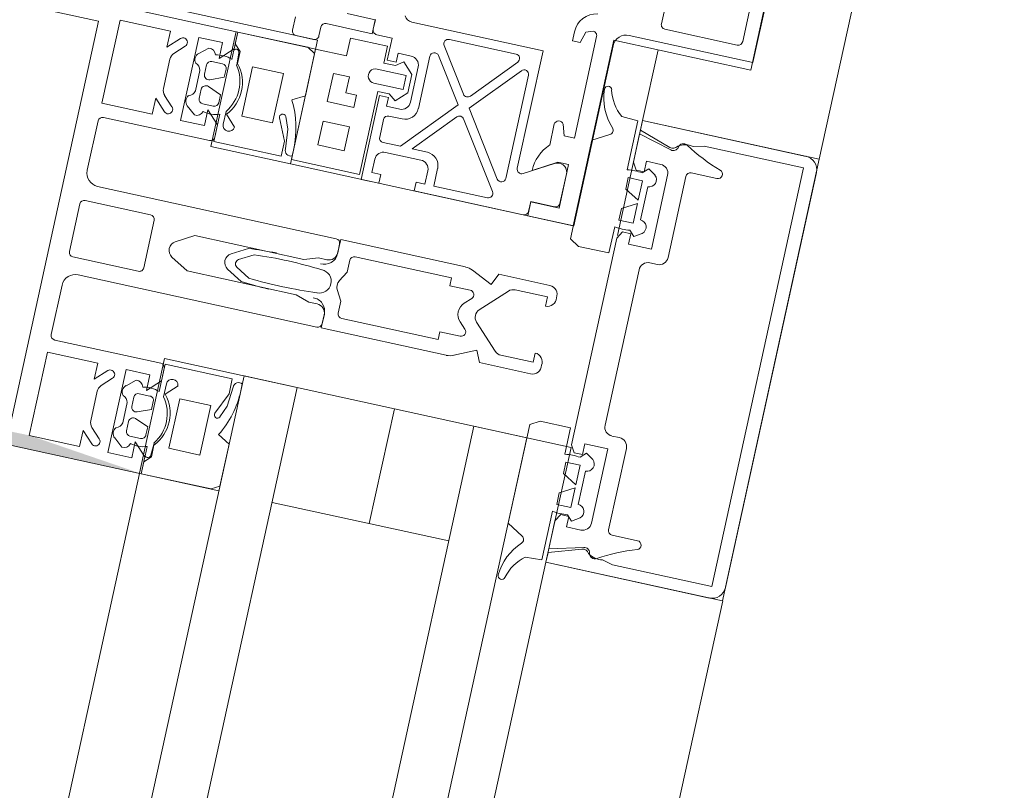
# Model space of a CAD drawing. Header units: metres. Extents: x 233012 to 233264, y 553571 to 554014.
# Tile 142 of 256: x 233197.3449 to 233197.4537, y 553804.5002 to 553804.5854. Entities that reach past the tile are written whole.
import ezdxf

# ---------------------------------------------------------------- set-up
doc = ezdxf.new("R2010")
doc.units = ezdxf.units.M
for name, color, linetype, lineweight in [('A-NL$1A_detailuitwerking', 252, 'Continuous', 5), ('A-NL$1B_3D-modellen_algemeen', 252, 'Continuous', 5), ('A-NL30_stijlen_dorpels-pui', 252, 'Continuous', 5), ('A-NL30_wandopeningen', 252, 'Continuous', 5), ('A-NL38_vlakvullingen-pui', 252, 'Continuous', 5)]:
    doc.layers.add(name, color=color, linetype=linetype, lineweight=lineweight)

# ---------------------------------------------------------------- blocks, each defined once
blk = doc.blocks.new('NLRS_31_WI_CWP_aluminium raam_gen_mie - AWS 65 BS kiep-2839039-01_Situatie')
at = {"layer": 'A-NL$1A_detailuitwerking'}
for p, q in [((-0.272, 0.03495), (-0.2735, 0.03495)), ((-0.274, 0.03445), (-0.274, 0.03245)), ((-0.275, 0.032), (-0.2875, 0.032)), ((-0.2875, 0.032), (-0.2875, 0.0243)), ((-0.275, 0.0285), (-0.275, 0.032)), ((-0.2735, 0.03195), (-0.2725, 0.03195)), ((-0.272, 0.03145), (-0.272, 0.02627)), ((-0.2853, 0.0295), (-0.2826, 0.0295)), ((-0.2853, 0.0265), (-0.2853, 0.0295)), ((-0.2826, 0.0295), (-0.2826, 0.0265)), ((-0.2804, 0.0265), (-0.2804, 0.0295)), ((-0.2804, 0.0295), (-0.2772, 0.0295)), ((-0.2772, 0.0295), (-0.2772, 0.0277)), ((-0.27042, 0.02627), (-0.27042, 0.02945)), ((-0.273, 0.0285), (-0.275, 0.0285)), ((-0.273, 0.0243), (-0.273, 0.0285)), ((-0.2772, 0.0277), (-0.279, 0.0277)), ((-0.279, 0.0277), (-0.279, 0.0265)), ((-0.2826, 0.0265), (-0.2853, 0.0265)), ((-0.279, 0.0265), (-0.2804, 0.0265)), ((-0.272, 0.02627), (-0.27042, 0.02627)), ((-0.27039, 0.02624), (-0.2715, 0.02624)), ((-0.272, 0.02574), (-0.272, 0.024)), ((-0.2785, 0.024), (-0.288, 0.024)), ((-0.288, 0.024), (-0.288, 0.022)), ((-0.2875, 0.0243), (-0.2781, 0.0243)), ((-0.2785, 0.023), (-0.2785, 0.024)), ((-0.2781, 0.0243), (-0.2781, 0.023)), ((-0.2773, 0.0216), (-0.2773, 0.0249)), ((-0.2757, 0.0249), (-0.2757, 0.0216)), ((-0.2749, 0.023), (-0.2749, 0.0243)), ((-0.2749, 0.0243), (-0.273, 0.0243)), ((-0.272, 0.024), (-0.2745, 0.024)), ((-0.2745, 0.024), (-0.2745, 0.023)), ((-0.287, 0.022), (-0.287, 0.023)), ((-0.287, 0.023), (-0.2855, 0.023)), ((-0.283, 0.023), (-0.281, 0.023)), ((-0.2795, 0.0215), (-0.2795, 0.023)), ((-0.2795, 0.023), (-0.2785, 0.023)), ((-0.2781, 0.023), (-0.27871, 0.02219)), ((-0.27429, 0.02219), (-0.2749, 0.023)), ((-0.2745, 0.023), (-0.2735, 0.023)), ((-0.2735, 0.023), (-0.2735, 0.0215)), ((-0.288, 0.022), (-0.287, 0.022)), ((-0.2845, 0.022), (-0.2845, 0.018)), ((-0.2835, 0.02055), (-0.2835, 0.0225)), ((-0.2805, 0.0225), (-0.2805, 0.021)), ((-0.27871, 0.02219), (-0.27753, 0.021)), ((-0.27547, 0.021), (-0.27429, 0.02219)), ((-0.2698, 0.0074), (-0.2698, 0.02224)), ((-0.27753, 0.021), (-0.27547, 0.021)), ((-0.2757, 0.0216), (-0.2773, 0.0216)), ((-0.27766, 0.0153), (-0.2835, 0.02055)), ((-0.2745, 0.0205), (-0.2785, 0.0205)), ((-0.2835, 0.01749), (-0.2835, 0.01921)), ((-0.2835, 0.01921), (-0.27899, 0.01515)), ((-0.279, 0.0195), (-0.27307, 0.0195)), ((-0.27279, 0.01859), (-0.27766, 0.0153)), ((-0.287, 0.018), (-0.288, 0.018)), ((-0.288, 0.018), (-0.288, 0.00566)), ((-0.287, 0.017), (-0.287, 0.018)), ((-0.27637, 0.01497), (-0.27158, 0.0182)), ((-0.2708, 0.01778), (-0.2708, 0.01024)), ((-0.2855, 0.017), (-0.287, 0.017)), ((-0.287, 0.00994), (-0.287, 0.016)), ((-0.287, 0.016), (-0.285, 0.016)), ((-0.27905, 0.01436), (-0.28622, 0.00953)), ((-0.27163, 0.00987), (-0.27642, 0.01418)), ((-0.28475, 0.00931), (-0.27775, 0.01403)), ((-0.27775, 0.01403), (-0.27247, 0.00927)), ((-0.2728, 0.0084), (-0.28447, 0.0084)), ((-0.28171, 0.00349), (-0.28354, 0.00665)), ((-0.28311, 0.0074), (-0.2698, 0.0074)), ((-0.283, 0.00576), (-0.2815, 0.00315)), ((-0.28642, 0.00513), (-0.288, 0.00513)), ((-0.288, 0.00513), (-0.288, -0.00005)), ((-0.2875, 0.00516), (-0.28639, 0.00516)), ((-0.28642, 0.00195), (-0.28642, 0.00513)), ((-0.28639, 0.00516), (-0.28639, 0.00246)), ((-0.27745, 0.00445), (-0.27983, 0.00445)), ((-0.267, 0.00445), (-0.26802, 0.00445)), ((-0.26802, 0.00445), (-0.26802, 0.0036)), ((-0.2785, 0.00311), (-0.27728, 0.0035)), ((-0.26802, 0.0036), (-0.26678, 0.0032)), ((-0.2815, 0.00315), (-0.2815, 0.00195)), ((-0.2785, 0.00195), (-0.2785, 0.00311)), ((-0.26678, 0.0032), (-0.2665, 0.00245)), ((-0.2815, 0.00195), (-0.28642, 0.00195)), ((-0.28589, 0.00196), (-0.28241, 0.00196)), ((-0.267, 0.00195), (-0.2785, 0.00195)), ((-0.288, -0.00005), (-0.2676, -0.00005)), ((-0.2661, -0.00155), (-0.2661, -0.01555)), ((-0.2646, -0.01345), (-0.2646, -0.00525)), ((-0.2641, -0.00475), (-0.2559, -0.00475)), ((-0.2559, -0.01395), (-0.2641, -0.01395)), ((-0.2661, -0.01555), (-0.207, -0.01555))]:
    blk.add_line(p, q, dxfattribs=at)
for centre, major_axis, start_param, end_param in [((-0.2735, 0.03445), (0.000191, 0.000462), 0.3927, 1.963497), ((-0.2735, 0.03245), (0.000473, 0.000162), 2.811071, 4.381868), ((-0.2725, 0.03145), (0.000301, 0.000399), 5.358637, 6.929434), ((-0.2715, 0.02574), (0.000031, 0.000499), 0.062177, 1.632974), ((-0.2765, 0.0249), (-0.00061, 0.000517), 3.844416, 6.986009), ((-0.2855, 0.022), (0.000331, 0.000944), 5.04976, 6.620556), ((-0.283, 0.0225), (-0.000394, 0.000308), 5.375248, 6.946094), ((-0.281, 0.0225), (-0.000288, 0.000409), 4.098528, 5.669274), ((-0.2688, 0.02226), (-0.000191, 0.000982), 0.330959, 1.396175), ((-0.279, 0.021), (0.00146, 0.00034), 2.909769, 4.480565), ((-0.2785, 0.0215), (-0.000997, 0.000082), 0.082574, 1.653371), ((-0.2745, 0.0215), (0.000667, 0.000745), 3.871667, 5.442454), ((-0.27307, 0.019), (-0.000023, 0.000499), 3.689675, 6.237855), ((-0.2855, 0.018), (-0.00016, 0.000987), 2.980717, 4.551514), ((-0.285, 0.0175), (0.00017, 0.00149), 3.257138, 4.823517), ((-0.2713, 0.01778), (-0.000318, 0.000386), 4.022984, 6.187192), ((-0.27933, 0.01478), (-0.000371, 0.000335), 2.899634, 4.714777), ((-0.27609, 0.01455), (-0.000054, 0.000497), 0.484658, 2.2998), ((-0.2865, 0.00994), (0.000118, 0.000486), 1.808067, 3.972275), ((-0.2713, 0.01024), (0.000292, 0.000406), 3.033077, 5.336911), ((-0.28447, 0.0089), (-0.000431, 0.000253), 5.835955, 8.384135), ((-0.2728, 0.0089), (-0.000146, 0.000478), 2.845203, 5.253757), ((-0.28311, 0.0069), (-0.000499, 0.000023), 4.757921, 6.852316), ((-0.2875, 0.00566), (-0.000231, 0.000443), 1.090769, 2.661549), ((-0.28306, 0.0011), (-0.00032, 0.00465), 5.447078, 6.201814), ((-0.2775, 0.00395), (0.000407, 0.000294), 4.552354, 7.132121), ((-0.267, 0.00195), (-0.0023, 0.00099), 3.716713, 5.120062), ((-0.28256, 0.00295), (-0.000971, 0.000241), 1.956593, 3.955787), ((-0.28589, 0.00246), (0.000462, 0.000191), 2.748824, 4.31976), ((-0.267, 0.00245), (0.000468, 0.000175), 4.354497, 5.925334), ((-0.2676, -0.00155), (-0.00106, 0.00106), 3.92699, 5.497787), ((-0.2641, -0.00525), (-0.000354, 0.000354), 5.497786, 7.068583), ((-0.2641, -0.01345), (-0.000105, 0.000489), 1.360087, 2.930883)]:
    blk.add_ellipse(centre, major_axis=major_axis, ratio=1, start_param=start_param, end_param=end_param, dxfattribs=at)
at = {"layer": 'A-NL30_wandopeningen'}
for p, q in [((-0.274, 0.0495), (-0.274, 0.032)), ((-0.274, 0.032), (-0.288, 0.032)), ((-0.288, 0.032), (-0.288, 0)), ((-0.288, 0), (-0.267, 0)), ((-0.267, 0), (-0.267, -0.0155)), ((-0.267, -0.0155), (-0.2065, -0.0155))]:
    blk.add_line(p, q, dxfattribs=at)
blk = doc.blocks.new('Rectangular Mullion - NLRS_31_CWM_vliesgevelprofiel bxh 50x200_gen_mie-2811612-01_Situatie')
at = {"layer": 'A-NL30_stijlen_dorpels-pui'}
for p, q in [((233203.5898, 553832.70425), (233203.70738, 553833.24153)), ((233203.53412, 553832.71643), (233203.52553, 553832.71831)), ((233203.57198, 553832.71634), (233203.57027, 553832.70852))]:
    blk.add_line(p, q, dxfattribs=at)
blk = doc.blocks.new('Rectangular Mullion - vliesgevelprofiel_gen_bxh200x50-V52-01_Situatie')
at = {"layer": 'A-NL30_stijlen_dorpels-pui'}
blk.add_hatch(color=256, dxfattribs=at).paths.add_polyline_path([(-0.025, 0.0408), (-0.0235, 0.0538), (-0.025, 0.1735)])
at = {"layer": 'A-NL$1A_detailuitwerking'}
for p, q in [((-0.025, 0.1735), (-0.025, 0.0408)), ((0.025, 0.0408), (0.025, 0.1735)), ((0.0229, 0.1692), (0.0229, 0.0561)), ((0.0229, 0.0561), (-0.0229, 0.0561)), ((-0.0235, 0.0481), (-0.0235, 0.0538)), ((-0.0235, 0.0538), (-0.0141, 0.0538)), ((-0.0141, 0.0538), (-0.0141, 0.0481)), ((-0.0121, 0.0538), (-0.0065, 0.0538)), ((-0.0027, 0.0538), (0.0027, 0.0538)), ((0.0065, 0.0538), (0.0121, 0.0538)), ((0.0141, 0.0481), (0.0141, 0.0538)), ((0.0141, 0.0538), (0.0235, 0.0538)), ((0.0235, 0.0538), (0.0235, 0.0481)), ((-0.0126, 0.0413), (-0.0126, 0.0533)), ((-0.005, 0.0523), (-0.005, 0.0253)), ((-0.0032, 0.0459), (-0.0032, 0.0533)), ((0.0032, 0.0533), (0.0032, 0.0459)), ((0.005, 0.0253), (0.005, 0.0523)), ((0.0126, 0.0533), (0.0126, 0.0413)), ((-0.0217, 0.0481), (-0.0235, 0.0481)), ((-0.02295, 0.04685), (-0.0217, 0.0481)), ((-0.0141, 0.0481), (-0.0159, 0.0481)), ((-0.0159, 0.0481), (-0.01465, 0.04685)), ((0.0159, 0.0481), (0.0141, 0.0481)), ((0.01465, 0.04685), (0.0159, 0.0481)), ((0.0235, 0.0481), (0.0217, 0.0481)), ((0.0217, 0.0481), (0.02295, 0.04685)), ((-0.02118, 0.04721), (-0.02224, 0.04615)), ((-0.01713, 0.0475), (-0.02047, 0.0475)), ((-0.01536, 0.04615), (-0.01642, 0.04721)), ((0.01642, 0.04721), (0.01536, 0.04615)), ((0.02047, 0.0475), (0.01713, 0.0475)), ((0.02224, 0.04615), (0.02118, 0.04721)), ((-0.0235, 0.0422), (-0.0235, 0.0449)), ((-0.0235, 0.0449), (-0.0141, 0.0449)), ((-0.0141, 0.0449), (-0.0141, 0.0422)), ((0.0027, 0.0454), (-0.0027, 0.0454)), ((0.0141, 0.0422), (0.0141, 0.0449)), ((0.0141, 0.0449), (0.0235, 0.0449)), ((0.0235, 0.0449), (0.0235, 0.0422)), ((-0.02176, 0.04451), (-0.02258, 0.04354)), ((-0.01765, 0.044), (-0.01995, 0.044)), ((-0.01502, 0.04354), (-0.01585, 0.04452)), ((0.01585, 0.04452), (0.01502, 0.04354)), ((0.01995, 0.044), (0.01765, 0.044)), ((0.02258, 0.04354), (0.02176, 0.04451)), ((-0.0212, 0.0417), (-0.0212, 0.0429)), ((-0.0207, 0.0434), (-0.01965, 0.0434)), ((-0.01918, 0.0427), (-0.01979, 0.0412)), ((-0.01781, 0.0412), (-0.01842, 0.0427)), ((-0.01795, 0.0434), (-0.0169, 0.0434)), ((-0.0164, 0.0429), (-0.0164, 0.0417)), ((-0.002, 0.04064), (-0.00087, 0.0426)), ((0.00087, 0.0426), (0.002, 0.04064)), ((0.0164, 0.0417), (0.0164, 0.0429)), ((0.0169, 0.0434), (0.01795, 0.0434)), ((0.01842, 0.0427), (0.01781, 0.0412)), ((0.01979, 0.0412), (0.01918, 0.0427)), ((0.01965, 0.0434), (0.0207, 0.0434)), ((0.0212, 0.0429), (0.0212, 0.0417)), ((-0.0217, 0.0422), (-0.0235, 0.0422)), ((-0.0231, 0.0408), (-0.0217, 0.0422)), ((-0.0141, 0.0422), (-0.0159, 0.0422)), ((-0.0159, 0.0422), (-0.0145, 0.0408)), ((0.0159, 0.0422), (0.0141, 0.0422)), ((0.0145, 0.0408), (0.0159, 0.0422)), ((0.0235, 0.0422), (0.0217, 0.0422)), ((0.0217, 0.0422), (0.0231, 0.0408)), ((-0.025, 0.0408), (-0.0231, 0.0408)), ((-0.02365, 0.0408), (-0.025, 0.0408)), ((-0.025, 0.0408), (-0.025, 0.0329)), ((-0.02295, 0.0401), (-0.02365, 0.0408)), ((-0.02191, 0.0408), (-0.02296, 0.0408)), ((-0.01979, 0.0412), (-0.0207, 0.0412)), ((-0.0169, 0.0412), (-0.01781, 0.0412)), ((-0.0126, 0.0408), (-0.01569, 0.0408)), ((-0.0145, 0.0408), (-0.0131, 0.0408)), ((-0.0126, 0.0332), (-0.0126, 0.0408)), ((-0.002, 0.0283), (-0.002, 0.04064)), ((0.002, 0.04064), (0.002, 0.0283)), ((0.01569, 0.0408), (0.0126, 0.0408)), ((0.0126, 0.0408), (0.0126, 0.0332)), ((0.0131, 0.0408), (0.0145, 0.0408)), ((0.01781, 0.0412), (0.0169, 0.0412)), ((0.0207, 0.0412), (0.01979, 0.0412)), ((0.02296, 0.0408), (0.02191, 0.0408)), ((0.02365, 0.0408), (0.02295, 0.0401)), ((0.0231, 0.0408), (0.025, 0.0408)), ((0.025, 0.0408), (0.02365, 0.0408)), ((0.025, 0.0329), (0.025, 0.0408)), ((-0.0216, 0.0401), (-0.02295, 0.0401)), ((-0.02278, 0.0402), (-0.02138, 0.04014)), ((-0.01615, 0.0402), (-0.0147, 0.0402)), ((-0.01464, 0.0389), (-0.01584, 0.0401)), ((0.01584, 0.0401), (0.01464, 0.0389)), ((0.0147, 0.0402), (0.01615, 0.0402)), ((0.02138, 0.04014), (0.02278, 0.0402)), ((0.02295, 0.0401), (0.0216, 0.0401)), ((-0.0216, 0.0384), (-0.016, 0.0384)), ((-0.0216, 0.0349), (-0.0216, 0.0384)), ((-0.016, 0.0384), (-0.016, 0.0349)), ((0.016, 0.0349), (0.016, 0.0384)), ((0.016, 0.0384), (0.0216, 0.0384)), ((0.0216, 0.0384), (0.0216, 0.0349)), ((-0.00085, 0.03632), (-0.00187, 0.03455)), ((0.00187, 0.03455), (0.00087, 0.03629)), ((-0.016, 0.0349), (-0.0216, 0.0349)), ((-0.00133, 0.03379), (-0.00042, 0.03536)), ((0.00043, 0.03534), (0.00133, 0.03379)), ((0.0216, 0.0349), (0.016, 0.0349)), ((-0.01671, 0.03427), (-0.0143, 0.0332)), ((0.0143, 0.0332), (0.01671, 0.03427)), ((-0.025, 0.0329), (-0.02448, 0.032)), ((-0.01972, 0.032), (-0.01894, 0.03336)), ((-0.01567, 0.03312), (-0.01701, 0.03364)), ((-0.01349, 0.0329), (-0.01567, 0.03312)), ((-0.0143, 0.0332), (-0.0126, 0.0332)), ((0.0126, 0.0332), (0.0143, 0.0332)), ((0.01567, 0.03312), (0.01349, 0.0329)), ((0.01701, 0.03364), (0.01567, 0.03312)), ((0.01894, 0.03336), (0.01972, 0.032)), ((0.02448, 0.032), (0.025, 0.0329)), ((-0.02448, 0.032), (-0.01972, 0.032)), ((-0.01371, 0.032), (-0.01292, 0.032)), ((0.01292, 0.032), (0.01371, 0.032)), ((0.01972, 0.032), (0.02448, 0.032)), ((-0.0025, 0.02675), (-0.002, 0.0283)), ((0.002, 0.0283), (0.0025, 0.02675)), ((-0.0025, 0.0258), (-0.0025, 0.02675)), ((0.0025, 0.02675), (0.0025, 0.0258)), ((-0.00342, 0.02479), (-0.005, 0.02479)), ((-0.005, 0.02479), (-0.005, 0.01066)), ((-0.0045, 0.0248), (-0.0035, 0.0248)), ((-0.00165, 0.02331), (-0.00048, 0.02398)), ((0.0005, 0.02397), (0.00165, 0.02331)), ((0.005, 0.02479), (0.00342, 0.02479)), ((0.0035, 0.0248), (0.0045, 0.0248)), ((0.005, 0.01066), (0.005, 0.02479)), ((-0.003, 0.02331), (-0.00165, 0.02331)), ((0.00165, 0.02331), (0.003, 0.02331)), ((-0.0035, 0.0119), (-0.0035, 0.02281)), ((0.0035, 0.02281), (0.0035, 0.0119)), ((-0.0026, 0.0119), (-0.0035, 0.0119)), ((-0.0026, 0.00962), (-0.0026, 0.0119)), ((0.0035, 0.0119), (0.0026, 0.0119)), ((0.0026, 0.0119), (0.0026, 0.00962)), ((-0.00481, 0.00982), (-0.00372, 0.00747)), ((-0.00106, 0.00994), (-0.00175, 0.00925)), ((0.00175, 0.00925), (0.00106, 0.00994)), ((0.00372, 0.00747), (0.00481, 0.00982)), ((-0.00341, 0.00546), (-0.00071, 0.00816)), ((0.00071, 0.00816), (0.00341, 0.00546)), ((-0.00372, 0.00747), (-0.005, 0.00688)), ((-0.005, 0.00688), (-0.005, 0.0011)), ((0.005, 0.00688), (0.00372, 0.00747)), ((0.005, 0.0011), (0.005, 0.00688)), ((-0.0037, 0.0011), (-0.0037, 0.00475)), ((0.0037, 0.00475), (0.0037, 0.0011)), ((-0.00265, 0.0011), (-0.0037, 0.0011)), ((0.0037, 0.0011), (0.00265, 0.0011)), ((-0.02168, 0), (-0.02273, -0.00181)), ((-0.01051, 0), (-0.02168, 0)), ((-0.0099, -0.00106), (-0.01051, 0)), ((0.01051, 0), (0.0099, -0.00106)), ((0.02168, 0), (0.01051, 0)), ((0.02273, -0.00181), (0.02168, 0)), ((-0.0099, -0.0045), (-0.0099, -0.00106)), ((0.0099, -0.00106), (0.0099, -0.0045)), ((-0.02494, -0.00266), (-0.02485, -0.0045)), ((0.02485, -0.0045), (0.02494, -0.00266)), ((-0.0239, -0.005), (-0.025, -0.005)), ((-0.025, -0.005), (-0.025, -0.0235)), ((-0.02485, -0.0045), (-0.01932, -0.0045)), ((-0.02273, -0.00858), (-0.0239, -0.005)), ((-0.0203, -0.005), (-0.0235, -0.005)), ((-0.0235, -0.005), (-0.0225, -0.00875)), ((-0.0195, -0.00548), (-0.0203, -0.005)), ((-0.0185, -0.0064), (-0.0185, -0.0048)), ((-0.0185, -0.0048), (-0.0172, -0.0048)), ((-0.0172, -0.0048), (-0.01628, -0.0064)), ((-0.01592, -0.0064), (-0.015, -0.0048)), ((-0.015, -0.0048), (-0.0137, -0.0048)), ((-0.0137, -0.0048), (-0.0137, -0.0064)), ((-0.01288, -0.0045), (-0.0099, -0.0045)), ((-0.0117, -0.005), (-0.0125, -0.00548)), ((0, -0.005), (-0.0117, -0.005)), ((0.0117, -0.005), (0, -0.005)), ((0.0099, -0.0045), (0.01288, -0.0045)), ((0.0125, -0.00548), (0.0117, -0.005)), ((0.0137, -0.0064), (0.0137, -0.0048)), ((0.0137, -0.0048), (0.015, -0.0048)), ((0.015, -0.0048), (0.01592, -0.0064)), ((0.01628, -0.0064), (0.0172, -0.0048)), ((0.0172, -0.0048), (0.0185, -0.0048)), ((0.0185, -0.0048), (0.0185, -0.0064)), ((0.01932, -0.0045), (0.02485, -0.0045)), ((0.0203, -0.005), (0.0195, -0.00548)), ((0.0235, -0.005), (0.0203, -0.005)), ((0.0225, -0.00875), (0.0235, -0.005)), ((0.0239, -0.005), (0.02273, -0.00858)), ((0.025, -0.005), (0.0239, -0.005)), ((0.025, -0.0235), (0.025, -0.005)), ((-0.0207, -0.008), (-0.0207, -0.0064)), ((-0.0207, -0.0064), (-0.0195, -0.0064)), ((-0.01935, -0.00621), (-0.01994, -0.0068)), ((-0.0195, -0.0064), (-0.0195, -0.00548)), ((-0.01628, -0.0064), (-0.0185, -0.0064)), ((-0.0137, -0.0064), (-0.01592, -0.0064)), ((-0.01226, -0.0068), (-0.01285, -0.00621)), ((-0.0125, -0.00548), (-0.0125, -0.0064)), ((-0.0125, -0.0064), (-0.0113, -0.0064)), ((-0.0113, -0.0064), (-0.0113, -0.009)), ((0.0113, -0.009), (0.0113, -0.0064)), ((0.0113, -0.0064), (0.0125, -0.0064)), ((0.01285, -0.00621), (0.01226, -0.0068)), ((0.0125, -0.0064), (0.0125, -0.00548)), ((0.01592, -0.0064), (0.0137, -0.0064)), ((0.0185, -0.0064), (0.01628, -0.0064)), ((0.01994, -0.0068), (0.01935, -0.00621)), ((0.0195, -0.00548), (0.0195, -0.0064)), ((0.0195, -0.0064), (0.0207, -0.0064)), ((0.0207, -0.0064), (0.0207, -0.008)), ((-0.01994, -0.0068), (-0.0194, -0.00764)), ((-0.01798, -0.00712), (-0.01422, -0.00712)), ((-0.0128, -0.00764), (-0.01226, -0.0068)), ((0.01226, -0.0068), (0.0128, -0.00764)), ((0.01422, -0.00712), (0.01798, -0.00712)), ((0.0194, -0.00764), (0.01994, -0.0068)), ((-0.0088, -0.00815), (0, -0.00815)), ((0, -0.00815), (0.0088, -0.00815)), ((-0.0113, -0.009), (-0.0197, -0.009)), ((-0.0098, -0.01), (-0.0098, -0.00915)), ((0.0098, -0.00915), (0.0098, -0.01)), ((0.0197, -0.009), (0.0113, -0.009)), ((-0.0237, -0.01224), (-0.0234, -0.01106)), ((-0.0205, -0.0144), (-0.0205, -0.0115)), ((-0.02, -0.011), (-0.0108, -0.011)), ((0.0108, -0.011), (0.02, -0.011)), ((0.0205, -0.0115), (0.0205, -0.0144)), ((0.0234, -0.01106), (0.0237, -0.01224)), ((-0.0237, -0.0235), (-0.0237, -0.01224)), ((0.0237, -0.01224), (0.0237, -0.0235)), ((0.0237, -0.0235), (-0.0237, -0.0235)), ((-0.0235, -0.025), (0.0235, -0.025))]:
    blk.add_line(p, q, dxfattribs=at)
for centre, radius, start, end in [((0.04794, 0.03017), 0.0494, 175.7977, 184.735), ((-0.04794, 0.03017), 0.0494, 355.265, 4.2023), ((-0.04794, 0.03017), 0.05, 1.4173, 5.0304), ((-0.04048, -0.0208), 0.02, 18.18, 31.3119)]:
    blk.add_arc(centre, radius, start, end, dxfattribs=at)
for centre, major_axis, start_param, end_param in [((-0.0121, 0.0533), (0.000438, 0.000241), 1.068763, 2.639559), ((-0.0065, 0.0523), (0.00106, 0.00106), 5.497787, 7.068583), ((-0.0027, 0.0533), (0.000417, 0.000275), 0.987844, 2.55864), ((0.0027, 0.0533), (0.000479, 0.000145), 5.989184, 7.55998), ((0.0065, 0.0523), (0.00145, 0.00038), 1.314602, 2.885398), ((0.0121, 0.0533), (0.0005, 0.000018), 6.247532, 7.818328), ((-0.02259, 0.0465), (0.00015, 0.000477), 1.089743, 4.231336), ((-0.02047, 0.0465), (-0.000747, 0.000665), 5.439233, 6.224631), ((-0.01713, 0.0465), (0.000949, 0.000316), 0.463648, 1.249046), ((-0.01501, 0.0465), (0.000009, 0.0005), 2.374704, 5.516297), ((0.01501, 0.0465), (-0.00008, 0.000494), 0.624523, 3.766116), ((0.01713, 0.0465), (0.000973, 0.00023), 1.338972, 2.124371), ((0.02047, 0.0465), (-0.00099, 0.000139), 4.066141, 4.851539), ((0.02259, 0.0465), (-0.000218, 0.00045), 1.904941, 5.046534), ((-0.0027, 0.0459), (-0.000101, 0.00049), 1.36835, 2.939147), ((0.0027, 0.0459), (0.000069, 0.000495), 3.280743, 4.851539), ((-0.02115, 0.044), (0.00074, 0.000305), 0.481671, 2.052467), ((-0.01645, 0.044), (-0.000794, 0.000098), 3.979138, 5.533029), ((0.01645, 0.044), (-0.0008, 0.000022), 4.041581, 5.595472), ((0.02115, 0.044), (-0.000777, 0.000191), 4.080745, 5.651541), ((-0.01976, 0.0449), (0.000871, 0.000312), 3.119136, 4.159926), ((-0.01784, 0.0449), (0.000078, 0.000922), 3.434707, 4.475497), ((0.01784, 0.0449), (0.000925, 0.000023), 3.437778, 4.478568), ((0.01976, 0.0449), (-0.000787, 0.000486), 2.332935, 3.373724), ((-0.02181, 0.04343), (-0.00042, 0.000656), 0.855684, 2.323661), ((-0.01896, 0.04189), (-0.0029, 0.00121), 0.143822, 0.749382), ((-0.0207, 0.0429), (0.000191, 0.000462), 0.392699, 1.963495), ((-0.01965, 0.04289), (0.00029, 0.000418), 4.931333, 6.889198), ((-0.01795, 0.04289), (0, 0.000509), 0, 1.957866), ((-0.0169, 0.0429), (0.000178, 0.000467), 5.07571, 6.646506), ((-0.01864, 0.04189), (-0.00309, 0.00055), 2.965091, 3.571207), ((-0.01579, 0.04343), (-0.000096, 0.000774), 3.265663, 4.733634), ((0, 0.0421), (-0.001, 0.00003), 3.695167, 5.789562), ((0.01579, 0.04343), (-0.000361, 0.000691), 0.944564, 2.412535), ((0.01864, 0.04189), (-0.00309, 0.00057), 6.211958, 6.818073), ((0.0169, 0.0429), (-0.000077, 0.000494), 6.128334, 7.69913), ((0.01795, 0.04289), (0.000463, 0.00021), 5.470133, 7.427998), ((0.01965, 0.04289), (0.000384, 0.000334), 0.854261, 2.812127), ((0.0207, 0.0429), (-0.000236, 0.000441), 4.220992, 5.791788), ((0.01896, 0.04189), (-0.00313, 0.00029), 2.882626, 3.488186), ((0.02181, 0.04343), (-0.000764, 0.000153), 2.016696, 3.484673), ((-0.0207, 0.0417), (0, 0.0005), 1.570796, 3.141593), ((-0.0169, 0.0417), (0.000224, 0.000447), 3.60524, 5.176037), ((0.0169, 0.0417), (0.000224, 0.000447), 2.034444, 3.60524), ((0.0207, 0.0417), (-0.000199, 0.000459), 2.73277, 4.303566), ((-0.02277, 0.04053), (-0.000272, 0.000187), 5.926495, 8.415104), ((-0.0131, 0.0413), (0.000491, 0.000095), 4.522136, 6.092932), ((0.0131, 0.0413), (0.000045, 0.000498), 1.660723, 3.231519), ((0.02277, 0.04053), (0.000011, 0.00033), 3.214304, 5.702913), ((-0.01872, 0.04337), (-0.00275, 0.00338), 1.737235, 3.180711), ((-0.0188, 0.04371), (0.00421, 0.00128), 3.790712, 5.063531), ((-0.0147, 0.03955), (0.000532, 0.000373), 4.187828, 7.242969), ((0.0147, 0.03955), (0.000479, 0.000439), 0.828624, 3.883765), ((0.01872, 0.04337), (0.00408, 0.00154), 3.629782, 5.073258), ((0.0188, 0.04371), (-0.00406, 0.00169), 1.318109, 2.590928), ((0, 0.03579), (-0.000551, 0.000835), 4.652438, 6.72012), ((0, 0.03509), (0.000492, 0.000091), 0.340637, 2.397257), ((-0.01685, 0.03395), (0.000208, 0.000281), 0.218792, 3.289317), ((0.04794, 0.03017), (0.02632, 0.04251), 2.037369, 2.10043), ((0.01685, 0.03395), (0.000051, 0.000346), 3.778279, 6.848805), ((-0.01371, 0.0427), (-0.00373, 0.01003), 2.275457, 2.785703), ((-0.01344, 0.0323), (0.000476, 0.000365), 5.105496, 7.288456), ((0.01344, 0.0323), (-0.000526, 0.000289), 5.127272, 7.310232), ((0.01371, 0.0427), (0.00589, 0.00893), 3.724545, 4.234792), ((-0.00342, 0.02629), (0.00085, 0.00123), 3.746317, 5.392409), ((0.00342, 0.02629), (0.00106, 0.00106), 2.280898, 3.926991), ((-0.0045, 0.0253), (-0.000073, 0.000495), 1.425068, 2.995864), ((-0.0035, 0.0258), (-0.000759, 0.000651), 2.27987, 3.850666), ((0, 0.02609), (-0.000916, 0.000916), 0.784951, 2.35613), ((0, 0.02609), (0.000916, 0.000916), 3.926865, 5.498043), ((0.0035, 0.0258), (0.000894, 0.000447), 2.677945, 4.248741), ((0.0045, 0.0253), (0.000491, 0.000095), 4.522136, 6.092932), ((0, 0.0231), (0.00026, 0.000968), 6.024039, 7.050589), ((-0.003, 0.02281), (0.000094, 0.000491), 0.190253, 1.761049), ((0.003, 0.02281), (0.000094, 0.000491), 4.902642, 6.473438), ((-0.003, 0.01066), (-0.00168, 0.00109), 0.576286, 1.012179), ((0, 0.00888), (-0.00064, 0.00136), 5.844841, 6.63087), ((0, 0.00888), (0.00106, 0.00106), 0, 0.786029), ((0.003, 0.01066), (0.00136, 0.00146), 5.026291, 5.462185), ((-0.0021, 0.0096), (-0.000133, 0.000482), 1.269335, 3.656781), ((0.0021, 0.0096), (0.000017, 0.0005), 2.390403, 4.777849), ((0, 0.00745), (-0.000995, 0.000098), 4.810157, 5.59648), ((0, 0.00745), (-0.0009, 0.000435), 4.377786, 5.16411), ((-0.0027, 0.00475), (0.000973, 0.00023), 2.124361, 2.909769), ((0.0027, 0.00475), (-0.000433, 0.000901), 4.264357, 5.049764), ((-0.004, 0.0011), (-0.000851, 0.000526), 0.553574, 2.300346), ((-0.00365, 0.0011), (-0.000689, 0.000725), 2.206027, 3.952898), ((0.00365, 0.0011), (0.000954, 0.000301), 2.836182, 4.583053), ((0.004, 0.0011), (-0.000238, 0.000971), 2.725757, 4.472529), ((-0.0275, -0.00055), (-0.000179, 0.000356), 5.816041, 8.699377), ((-0.0289, -0.00585), (0.0019, 0.00472), 5.774591, 6.407606), ((-0.02788, -0.0064), (-0.0034, 0.00526), 4.937872, 5.648125), ((0.02788, -0.0064), (0.006, 0.00179), 1.341626, 2.05188), ((0.0289, -0.00585), (0.00507, 0.00044), 1.742832, 2.375847), ((0.0275, -0.00055), (-0.000114, 0.000382), 3.109846, 5.993182), ((-0.02316, -0.00156), (-0.00002, 0.0005), 2.315222, 4.147817), ((0.02316, -0.00156), (0.000115, 0.000487), 2.326219, 4.158815), ((-0.01363, -0.00548), (-0.00565, 0.00119), 0.037592, 0.33537), ((-0.01857, -0.00548), (-0.0054, 0.00202), 3.371602, 3.66938), ((0.01857, -0.00548), (0.00385, 0.0043), 2.132148, 2.429925), ((0.01363, -0.00548), (-0.00521, 0.00247), 3.45679, 3.754568), ((-0.01878, -0.00712), (0.000752, 0.000274), 3.490658, 5.934119), ((-0.01342, -0.00712), (-0.000545, 0.000585), 0.821052, 3.264513), ((0.01342, -0.00712), (-0.000725, 0.000338), 1.134464, 3.577925), ((0.01878, -0.00712), (-0.000545, 0.000585), 0.821052, 3.264513), ((-0.0234, -0.0088), (0.000392, 0.00058), 4.259893, 5.620941), ((-0.0197, -0.008), (-0.000984, 0.000175), 0.176495, 1.747291), ((-0.0088, -0.00915), (0.00016, 0.000986), 0.160875, 1.731672), ((0.0088, -0.00915), (0.000994, 0.000098), 6.184488, 7.755284), ((0.0197, -0.008), (-0.000792, 0.000609), 2.225893, 3.79669), ((0.0234, -0.0088), (-0.000694, 0.000089), 6.096728, 7.458055), ((-0.02131, -0.01064), (-0.00021, 0.00212), 0.853429, 1.671043), ((-0.02288, -0.01009), (-0.000186, 0.000572), 6.098445, 8.08587), ((-0.02306, -0.00891), (-0.000567, 0.000163), 2.039914, 3.694817), ((0.02306, -0.00891), (0.000351, 0.000474), 1.933959, 3.588861), ((0.02288, -0.01009), (-0.000427, 0.000424), 3.377916, 5.36534), ((0.02131, -0.01064), (0.00163, 0.00137), 5.381461, 6.199018), ((-0.0108, -0.01), (0.00099, 0.000135), 4.576916, 6.147712), ((0.0108, -0.01), (0.000828, 0.00056), 2.546448, 4.117244), ((0.04048, -0.0208), (0.00789, 0.01838), 1.429922, 1.659117), ((-0.02, -0.0115), (-0.000109, 0.000487), 6.059964, 7.63516), ((0.02, -0.0115), (0.00025, 0.000432), 5.234915, 6.81011), ((-0.021, -0.0144), (0.000426, 0.000262), 2.907544, 5.731836), ((0.021, -0.0144), (0.000465, 0.000184), 2.765017, 5.589309), ((-0.0235, -0.0235), (-0.0013, 0.00074), 0.515188, 2.085985), ((0.0235, -0.0235), (-0.00046, 0.00143), 2.831899, 4.400972)]:
    blk.add_ellipse(centre, major_axis=major_axis, ratio=1, start_param=start_param, end_param=end_param, dxfattribs=at)
blk = doc.blocks.new('Rectangular Mullion - NLRS_31_CWM_vliesgevelprofiel bxh 50x200_gen_mie-V59-01_Situatie')
at = {"layer": 'A-NL30_stijlen_dorpels-pui'}
for p, q in [((-0.025, 0.025), (0.025, 0.025)), ((-0.025, 0.005), (-0.025, 0.025)), ((0.025, 0.025), (0.025, 0.005)), ((-0.012, 0.005), (-0.025, 0.005)), ((-0.012, -0.041), (-0.012, 0.005)), ((0.025, 0.005), (0.012, 0.005)), ((0.012, -0.032), (0.012, -0.041)), ((-0.025, -0.041), (-0.012, -0.041)), ((0.012, -0.041), (0.025, -0.041))]:
    blk.add_line(p, q, dxfattribs=at)
blk = doc.blocks.new('NLRS_21_CWP_dubbele beglazing_gen_mie - dubbele beglazing_gen-2812452-01_Situatie')
at = {"layer": 'A-NL38_vlakvullingen-pui'}
for p, q in [((0.288, 0.032), (-0.288, 0.032)), ((0.288, 0.026), (0.288, 0.032)), ((-0.288, 0.026), (0.288, 0.026)), ((0.288, 0.006), (-0.288, 0.006)), ((0.288, 0), (0.288, 0.006)), ((-0.288, 0), (0.288, 0))]:
    blk.add_line(p, q, dxfattribs=at)
blk = doc.blocks.new('Rectangular Mullion - NLRS_31_CWM_vliesgevelprofiel bxh 50x200_gen_mie-V60-01_Situatie')
at = {"layer": 'A-NL30_stijlen_dorpels-pui'}
for p, q in [((233203.51464, 553832.66951), (233203.39707, 553832.13222)), ((233203.51484, 553832.66947), (233203.52343, 553832.66759)), ((233203.5293, 553832.6663), (233203.54883, 553832.66203)), ((233203.55958, 553832.65968), (233203.44201, 553832.12239)), ((233203.46154, 553832.11812), (233203.57912, 553832.6554))]:
    blk.add_line(p, q, dxfattribs=at)
blk = doc.blocks.new('NLRS_41_GM_WPB_geisoleerde kantplank_gen_mie - d_175-6804788-01_Situatie')
at = {"layer": 'A-NL$1B_3D-modellen_algemeen'}
blk.add_line((-3.5675, 0.015), (-3.5805, 0.015), dxfattribs=at)

msp = doc.modelspace()

# ---------------------------------------------------------------- block references
at = {"layer": 'A-NL$1B_3D-modellen_algemeen', "rotation": 77.6567290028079}
msp.add_blockref('NLRS_41_GM_WPB_geisoleerde kantplank_gen_mie - d_175-6804788-01_Situatie', (233198.16357, 553808.02421), dxfattribs=at)
at = {"layer": 'A-NL30_stijlen_dorpels-pui'}
for name in ['Rectangular Mullion - NLRS_31_CWM_vliesgevelprofiel bxh 50x200_gen_mie-2811612-01_Situatie', 'Rectangular Mullion - NLRS_31_CWM_vliesgevelprofiel bxh 50x200_gen_mie-V60-01_Situatie']:
    msp.add_blockref(name, (-6.15652, -28.13427), dxfattribs=at)
at = {"layer": 'A-NL30_stijlen_dorpels-pui', "rotation": 77.656729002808}
msp.add_blockref('Rectangular Mullion - vliesgevelprofiel_gen_bxh200x50-V52-01_Situatie', (233197.40351, 553804.5509), dxfattribs=at)
at = {"layer": 'A-NL30_stijlen_dorpels-pui', "extrusion": (0, 0, -1), "rotation": 102.343270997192}
msp.add_blockref('Rectangular Mullion - NLRS_31_CWM_vliesgevelprofiel bxh 50x200_gen_mie-V59-01_Situatie', (-233197.40351, 553804.5509), dxfattribs=at)
at = {"layer": 'A-NL30_wandopeningen', "rotation": 77.656729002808}
msp.add_blockref('NLRS_31_WI_CWP_aluminium raam_gen_mie - AWS 65 BS kiep-2839039-01_Situatie', (233197.46764, 553804.84396), dxfattribs=at)
at = {"layer": 'A-NL38_vlakvullingen-pui', "rotation": 77.656729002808}
msp.add_blockref('NLRS_21_CWP_dubbele beglazing_gen_mie - dubbele beglazing_gen-2812452-01_Situatie', (233197.33938, 553804.25783), dxfattribs=at)

doc.saveas('drawing.dxf')
